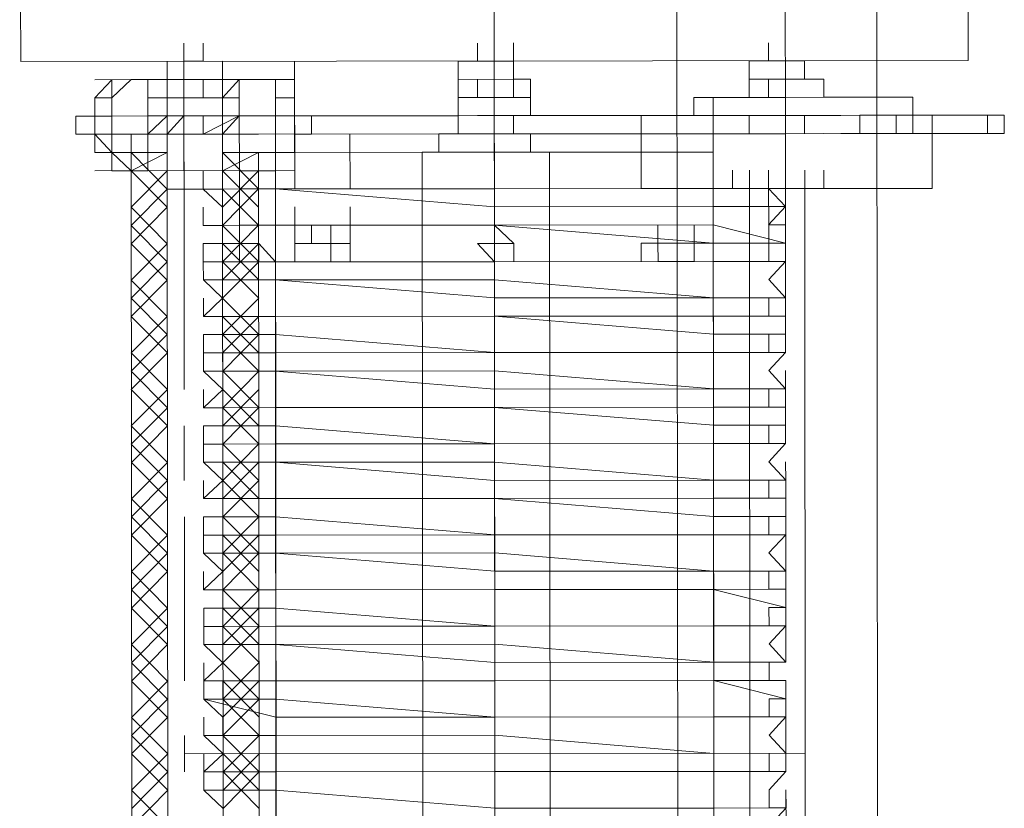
# Model space of a CAD drawing. Header units: inches. Extents: x -5850 to 5646, y 8947 to 13007.
# Tile 207 of 256: x -4283 to -4261, y 11317 to 11335. Entities that reach past the tile are written whole.
import ezdxf

# ---------------------------------------------------------------- set-up
doc = ezdxf.new("R2010")
doc.units = ezdxf.units.IN
doc.header["$MEASUREMENT"] = 0
doc.layers.add('at_Entity', color=7, linetype='Continuous')
doc.layers.add('at_Rect', color=7, linetype='Continuous')

msp = doc.modelspace()

# ---------------------------------------------------------------- linework, layer by layer
at = {"layer": 'at_Entity', "color": 7, "lineweight": 20}
for p, q in [((-4267.485, 10560.932), (-4268.233, 11398.125)), ((-4263.604, 11398.129), (-4262.802, 10500.109)), ((-4272.804, 11333.92), (-4272.804, 11334.338)), ((-4272.413, 11333.92), (-4272.414, 11334.338)), ((-4271.967, 11333.92), (-4271.968, 11334.339)), ((-4271.967, 11333.92), (-4271.968, 11334.339)), ((-4271.967, 11333.92), (-4271.968, 11334.339)), ((-4266.056, 11333.926), (-4266.057, 11334.344)), ((-4279.607, 11333.914), (-4279.997, 11333.913)), ((-4279.997, 11333.913), (-4278.715, 11333.914)), ((-4279.996, 11333.066), (-4279.997, 11333.913)), ((-4279.161, 11333.914), (-4279.607, 11333.914)), ((-4278.715, 11333.914), (-4278.714, 11333.491)), ((-4273.25, 11333.919), (-4271.967, 11333.92)), ((-4273.249, 11333.072), (-4273.25, 11333.919)), ((-4272.413, 11333.92), (-4272.804, 11333.92)), ((-4271.967, 11333.92), (-4272.413, 11333.92)), ((-4271.967, 11333.92), (-4272.413, 11333.92)), ((-4271.967, 11333.497), (-4271.967, 11333.92)), ((-4271.967, 11333.92), (-4271.967, 11333.497)), ((-4266.502, 11333.925), (-4266.056, 11333.926)), ((-4266.502, 11333.501), (-4266.502, 11333.925)), ((-4265.22, 11333.926), (-4266.056, 11333.926)), ((-4266.056, 11333.926), (-4265.22, 11333.926)), ((-4265.22, 11333.926), (-4265.219, 11333.503)), ((-4281.279, 11333.488), (-4281.669, 11333.064)), ((-4280.833, 11333.489), (-4281.279, 11333.488)), ((-4281.279, 11333.064), (-4280.833, 11333.489)), ((-4280.833, 11333.489), (-4279.997, 11333.489)), ((-4280.833, 11333.489), (-4280.443, 11333.489)), ((-4280.443, 11333.489), (-4280.443, 11333.065)), ((-4279.997, 11333.489), (-4278.714, 11333.491)), ((-4279.997, 11333.489), (-4279.996, 11333.066)), ((-4279.16, 11333.49), (-4279.16, 11333.066)), ((-4278.714, 11333.067), (-4278.714, 11333.491)), ((-4278.714, 11333.491), (-4277.878, 11333.491)), ((-4278.714, 11333.491), (-4278.714, 11333.067)), ((-4278.714, 11333.067), (-4278.714, 11333.491)), ((-4278.324, 11333.067), (-4278.324, 11333.491)), ((-4278.324, 11333.491), (-4277.878, 11333.491)), ((-4277.878, 11333.491), (-4277.041, 11333.492)), ((-4277.878, 11333.491), (-4277.487, 11333.492)), ((-4277.487, 11333.492), (-4277.487, 11333.068)), ((-4277.041, 11333.492), (-4277.041, 11332.65)), ((-4271.967, 11333.497), (-4273.249, 11333.495)), ((-4273.249, 11333.072), (-4273.249, 11333.495)), ((-4272.803, 11333.496), (-4272.803, 11333.072)), ((-4271.967, 11333.497), (-4271.966, 11333.073)), ((-4271.966, 11333.073), (-4271.967, 11333.497)), ((-4271.967, 11333.497), (-4271.576, 11333.497)), ((-4271.576, 11333.497), (-4271.576, 11333.073)), ((-4266.502, 11333.501), (-4266.056, 11333.502)), ((-4266.502, 11333.501), (-4266.502, 11333.078)), ((-4266.055, 11333.078), (-4266.056, 11333.502)), ((-4266.056, 11333.502), (-4265.665, 11333.502)), ((-4265.665, 11333.502), (-4266.056, 11333.502)), ((-4266.056, 11333.502), (-4266.055, 11333.078)), ((-4264.773, 11333.503), (-4265.665, 11333.502)), ((-4265.219, 11333.503), (-4264.773, 11333.503)), ((-4264.773, 11333.503), (-4264.773, 11333.079)), ((-4281.669, 11333.064), (-4281.669, 11332.222)), ((-4281.279, 11332.646), (-4281.279, 11333.064)), ((-4281.279, 11332.646), (-4281.279, 11333.064)), ((-4280.443, 11333.065), (-4279.996, 11333.066)), ((-4280.443, 11333.065), (-4279.996, 11333.066)), ((-4280.443, 11333.065), (-4280.442, 11332.647)), ((-4280.442, 11332.647), (-4280.443, 11333.065)), ((-4279.996, 11333.066), (-4278.714, 11333.067)), ((-4278.714, 11333.067), (-4278.324, 11333.067)), ((-4278.714, 11333.067), (-4278.713, 11332.649)), ((-4277.487, 11333.068), (-4277.041, 11333.068)), ((-4277.484, 11330.112), (-4277.487, 11333.068)), ((-4277.487, 11332.65), (-4277.487, 11333.068)), ((-4277.041, 11333.068), (-4277.04, 11332.226)), ((-4271.576, 11333.073), (-4273.249, 11333.072)), ((-4273.249, 11333.072), (-4273.249, 11332.653)), ((-4271.576, 11333.073), (-4271.576, 11332.655)), ((-4271.576, 11333.073), (-4271.576, 11332.655)), ((-4266.055, 11333.078), (-4267.784, 11333.077)), ((-4267.784, 11333.077), (-4267.784, 11332.658)), ((-4267.784, 11332.658), (-4267.784, 11333.077)), ((-4267.335, 11330.121), (-4267.338, 11333.077)), ((-4264.773, 11333.079), (-4266.055, 11333.078)), ((-4265.665, 11333.078), (-4266.055, 11333.078)), ((-4264.773, 11333.079), (-4265.665, 11333.078)), ((-4265.665, 11332.66), (-4265.665, 11333.078)), ((-4262.71, 11333.081), (-4264.773, 11333.079)), ((-4262.709, 11332.663), (-4262.71, 11333.081)), ((-4262.709, 11332.663), (-4262.71, 11333.081)), ((-4281.669, 11332.646), (-4282.115, 11332.645)), ((-4282.115, 11332.645), (-4282.115, 11332.222)), ((-4281.669, 11332.222), (-4281.669, 11332.646)), ((-4281.669, 11332.646), (-4281.279, 11332.646)), ((-4281.279, 11332.646), (-4281.669, 11332.646)), ((-4281.669, 11332.646), (-4281.669, 11332.222)), ((-4280.442, 11332.647), (-4281.279, 11332.646)), ((-4281.278, 11331.799), (-4281.279, 11332.646)), ((-4281.279, 11332.646), (-4281.278, 11331.799)), ((-4281.279, 11332.646), (-4281.278, 11332.222)), ((-4280.442, 11332.647), (-4278.713, 11332.649)), ((-4279.996, 11332.647), (-4280.442, 11332.647)), ((-4279.996, 11332.224), (-4279.996, 11332.647)), ((-4279.996, 11332.647), (-4279.996, 11332.224)), ((-4279.996, 11332.224), (-4279.996, 11332.647)), ((-4278.713, 11332.649), (-4279.16, 11332.648)), ((-4279.16, 11332.648), (-4279.159, 11332.224)), ((-4279.16, 11332.648), (-4279.159, 11332.224)), ((-4279.159, 11332.224), (-4279.16, 11332.648)), ((-4278.713, 11332.225), (-4278.713, 11332.649)), ((-4278.713, 11332.225), (-4278.713, 11332.649)), ((-4278.323, 11332.649), (-4278.713, 11332.649)), ((-4277.877, 11332.649), (-4278.323, 11332.649)), ((-4273.249, 11332.653), (-4277.877, 11332.649)), ((-4277.041, 11332.65), (-4277.487, 11332.65)), ((-4277.487, 11332.65), (-4277.486, 11331.802)), ((-4277.04, 11332.226), (-4277.041, 11332.65)), ((-4277.041, 11332.65), (-4276.65, 11332.65)), ((-4277.041, 11332.65), (-4277.04, 11332.226)), ((-4276.65, 11332.65), (-4276.65, 11332.227)), ((-4271.966, 11332.655), (-4273.249, 11332.653)), ((-4272.802, 11332.654), (-4273.249, 11332.653)), ((-4273.248, 11332.23), (-4273.249, 11332.653)), ((-4273.248, 11332.23), (-4273.249, 11332.653)), ((-4272.802, 11332.654), (-4271.966, 11332.655)), ((-4271.966, 11332.231), (-4271.966, 11332.655)), ((-4271.966, 11332.231), (-4271.966, 11332.655)), ((-4271.576, 11332.655), (-4271.966, 11332.655)), ((-4267.784, 11332.658), (-4271.576, 11332.655)), ((-4269.01, 11332.233), (-4269.011, 11332.657)), ((-4269.01, 11332.233), (-4269.011, 11332.657)), ((-4266.501, 11332.659), (-4267.784, 11332.658)), ((-4266.501, 11332.659), (-4265.665, 11332.66)), ((-4266.501, 11332.236), (-4266.501, 11332.659)), ((-4263.936, 11332.662), (-4265.665, 11332.66)), ((-4265.665, 11332.66), (-4264.382, 11332.661)), ((-4265.218, 11332.237), (-4265.219, 11332.661)), ((-4263.936, 11332.662), (-4264.382, 11332.661)), ((-4263.546, 11332.662), (-4263.936, 11332.662)), ((-4263.936, 11332.238), (-4263.936, 11332.662)), ((-4263.546, 11332.662), (-4263.1, 11332.662)), ((-4262.709, 11332.663), (-4263.1, 11332.662)), ((-4263.1, 11332.662), (-4263.099, 11332.239)), ((-4261.427, 11332.664), (-4262.709, 11332.663)), ((-4262.263, 11332.239), (-4262.263, 11332.663)), ((-4260.59, 11332.665), (-4261.427, 11332.664)), ((-4260.98, 11332.241), (-4260.98, 11332.664)), ((-4260.59, 11332.241), (-4260.59, 11332.665)), ((-4281.669, 11332.222), (-4282.115, 11332.222)), ((-4281.278, 11332.222), (-4281.669, 11332.222)), ((-4281.669, 11332.222), (-4281.668, 11331.798)), ((-4281.278, 11332.222), (-4281.669, 11332.222)), ((-4280.442, 11332.223), (-4281.278, 11332.222)), ((-4281.278, 11331.799), (-4281.278, 11332.222)), ((-4281.278, 11331.799), (-4281.278, 11332.222)), ((-4280.832, 11331.799), (-4280.832, 11332.223)), ((-4279.996, 11332.224), (-4280.442, 11332.223)), ((-4279.996, 11332.224), (-4280.442, 11332.223)), ((-4280.442, 11332.223), (-4279.996, 11332.224)), ((-4280.441, 11331.799), (-4280.442, 11332.223)), ((-4280.441, 11331.799), (-4280.442, 11332.223)), ((-4280.441, 11331.799), (-4280.442, 11332.223)), ((-4279.996, 11332.224), (-4279.159, 11332.224)), ((-4279.996, 11332.224), (-4279.995, 11330.952)), ((-4279.996, 11332.224), (-4279.995, 11331.8)), ((-4279.159, 11332.224), (-4278.713, 11332.225)), ((-4278.323, 11332.225), (-4278.713, 11332.225)), ((-4278.713, 11331.801), (-4278.713, 11332.225)), ((-4278.323, 11332.225), (-4278.713, 11332.225)), ((-4278.713, 11332.225), (-4278.712, 11330.953)), ((-4278.713, 11331.801), (-4278.713, 11332.225)), ((-4278.713, 11331.801), (-4278.713, 11332.225)), ((-4278.322, 11331.801), (-4278.323, 11332.225)), ((-4277.877, 11332.225), (-4278.323, 11332.225)), ((-4272.802, 11332.23), (-4277.877, 11332.225)), ((-4277.486, 11331.802), (-4277.486, 11332.226)), ((-4276.65, 11332.227), (-4277.04, 11332.226)), ((-4277.04, 11332.226), (-4277.04, 11331.802)), ((-4277.04, 11332.226), (-4277.04, 11331.802)), ((-4277.04, 11331.802), (-4277.04, 11332.226)), ((-4275.758, 11332.227), (-4273.248, 11332.23)), ((-4273.694, 11332.229), (-4275.758, 11332.227)), ((-4275.758, 11332.227), (-4275.756, 11330.956)), ((-4273.694, 11332.229), (-4271.575, 11332.231)), ((-4273.694, 11332.229), (-4273.694, 11331.805)), ((-4271.966, 11332.231), (-4272.802, 11332.23)), ((-4267.783, 11332.234), (-4271.966, 11332.231)), ((-4269.01, 11332.233), (-4271.966, 11332.231)), ((-4271.575, 11332.231), (-4271.966, 11332.231)), ((-4271.575, 11332.231), (-4269.01, 11332.233)), ((-4271.575, 11331.807), (-4271.575, 11332.231)), ((-4262.263, 11332.239), (-4269.01, 11332.233)), ((-4269.01, 11332.233), (-4267.337, 11332.235)), ((-4269.009, 11330.962), (-4269.01, 11332.233)), ((-4266.501, 11332.236), (-4267.783, 11332.234)), ((-4262.709, 11332.239), (-4267.337, 11332.235)), ((-4266.891, 11332.235), (-4264.772, 11332.237)), ((-4266.891, 11332.235), (-4264.772, 11332.237)), ((-4266.501, 11332.236), (-4265.664, 11332.236)), ((-4264.382, 11332.238), (-4265.664, 11332.236)), ((-4265.664, 11332.236), (-4263.936, 11332.238)), ((-4263.936, 11332.238), (-4264.382, 11332.238)), ((-4263.545, 11332.238), (-4263.936, 11332.238)), ((-4263.099, 11332.239), (-4263.545, 11332.238)), ((-4262.709, 11332.239), (-4263.099, 11332.239)), ((-4261.426, 11332.24), (-4262.709, 11332.239)), ((-4262.709, 11332.239), (-4262.263, 11332.239)), ((-4262.262, 11330.968), (-4262.263, 11332.239)), ((-4260.59, 11332.241), (-4261.426, 11332.24)), ((-4281.668, 11331.798), (-4281.278, 11331.799)), ((-4280.832, 11331.799), (-4281.278, 11331.799)), ((-4281.278, 11331.375), (-4281.278, 11331.799)), ((-4279.995, 11331.8), (-4280.832, 11331.799)), ((-4280.807, 11303.923), (-4280.832, 11331.799)), ((-4279.995, 11330.952), (-4279.995, 11331.8)), ((-4279.995, 11330.952), (-4279.995, 11331.8)), ((-4278.713, 11331.801), (-4278.712, 11330.953)), ((-4278.713, 11331.801), (-4278.322, 11331.801)), ((-4278.713, 11331.801), (-4278.712, 11330.953)), ((-4278.322, 11331.801), (-4277.876, 11331.802)), ((-4277.486, 11331.802), (-4277.876, 11331.802)), ((-4277.851, 11303.925), (-4277.876, 11331.802)), ((-4277.486, 11331.802), (-4272.411, 11331.807)), ((-4277.04, 11331.802), (-4277.486, 11331.802)), ((-4277.486, 11331.802), (-4277.486, 11331.378)), ((-4277.461, 11303.926), (-4277.486, 11331.802)), ((-4277.485, 11330.954), (-4277.486, 11331.802)), ((-4274.059, 11303.929), (-4274.084, 11331.805)), ((-4274.084, 11331.805), (-4273.694, 11331.805)), ((-4273.694, 11331.805), (-4273.248, 11331.806)), ((-4273.248, 11331.806), (-4271.575, 11331.807)), ((-4272.411, 11331.807), (-4271.965, 11331.807)), ((-4267.337, 11331.811), (-4271.965, 11331.807)), ((-4271.575, 11331.807), (-4271.129, 11331.808)), ((-4271.129, 11331.808), (-4271.104, 11303.931)), ((-4267.337, 11331.811), (-4267.336, 11330.963)), ((-4267.312, 11303.935), (-4267.337, 11331.811)), ((-4278.712, 11330.953), (-4278.712, 11331.377)), ((-4278.712, 11330.953), (-4278.712, 11331.377)), ((-4278.712, 11330.953), (-4278.712, 11331.377)), ((-4278.712, 11330.953), (-4278.712, 11331.377)), ((-4278.712, 11330.953), (-4278.712, 11331.377)), ((-4278.712, 11330.953), (-4278.712, 11331.377)), ((-4278.322, 11330.954), (-4278.322, 11331.377)), ((-4278.322, 11330.954), (-4278.322, 11331.377)), ((-4278.322, 11330.954), (-4278.322, 11331.377)), ((-4277.486, 11331.378), (-4277.876, 11331.378)), ((-4277.876, 11330.954), (-4277.876, 11331.378)), ((-4277.876, 11330.954), (-4277.876, 11331.378)), ((-4277.876, 11330.954), (-4277.876, 11331.378)), ((-4277.485, 11330.954), (-4277.486, 11331.378)), ((-4269.009, 11330.962), (-4269.009, 11331.386)), ((-4269.009, 11330.962), (-4269.009, 11331.386)), ((-4267.336, 11330.963), (-4267.336, 11331.387)), ((-4266.89, 11330.964), (-4266.89, 11331.388)), ((-4266.5, 11330.964), (-4266.5, 11331.388)), ((-4266.5, 11330.964), (-4266.5, 11331.388)), ((-4265.217, 11330.965), (-4265.217, 11331.389)), ((-4265.217, 11330.965), (-4265.217, 11331.389)), ((-4264.771, 11330.966), (-4264.771, 11331.39)), ((-4280.831, 11331.375), (-4281.278, 11331.375)), ((-4279.995, 11330.952), (-4279.995, 11331.376)), ((-4279.995, 11330.952), (-4279.995, 11331.376)), ((-4279.995, 11330.952), (-4279.995, 11331.376)), ((-4279.995, 11330.952), (-4279.995, 11331.376)), ((-4279.995, 11330.952), (-4279.995, 11331.376)), ((-4279.995, 11330.952), (-4279.995, 11331.376)), ((-4279.158, 11330.953), (-4279.158, 11331.377)), ((-4279.158, 11330.953), (-4279.158, 11331.377)), ((-4279.995, 11330.952), (-4278.712, 11330.953)), ((-4278.712, 11330.953), (-4279.995, 11330.952)), ((-4279.972, 11305.189), (-4279.995, 11330.952)), ((-4279.972, 11305.189), (-4279.995, 11330.952)), ((-4278.322, 11330.954), (-4279.158, 11330.953)), ((-4278.322, 11330.954), (-4279.158, 11330.953)), ((-4278.322, 11330.954), (-4279.158, 11330.953)), ((-4279.158, 11330.953), (-4278.712, 11330.535)), ((-4278.712, 11330.953), (-4278.689, 11305.19)), ((-4278.712, 11330.953), (-4278.689, 11305.19)), ((-4278.322, 11330.954), (-4278.321, 11330.112)), ((-4278.321, 11330.112), (-4278.322, 11330.954)), ((-4278.322, 11330.954), (-4277.876, 11330.954)), ((-4278.322, 11330.954), (-4277.876, 11330.954)), ((-4278.322, 11330.954), (-4277.876, 11330.954)), ((-4277.876, 11330.954), (-4277.485, 11330.954)), ((-4277.485, 11330.954), (-4277.876, 11330.954)), ((-4277.876, 11330.954), (-4277.875, 11330.112)), ((-4277.876, 11330.954), (-4277.875, 11330.112)), ((-4277.485, 11330.954), (-4277.876, 11330.954)), ((-4272.411, 11330.959), (-4277.485, 11330.954)), ((-4277.485, 11330.954), (-4272.41, 11330.541)), ((-4277.485, 11330.954), (-4272.41, 11330.541)), ((-4275.756, 11330.956), (-4274.084, 11330.957)), ((-4274.084, 11330.957), (-4275.756, 11330.956)), ((-4267.336, 11330.963), (-4272.411, 11330.959)), ((-4269.009, 11330.962), (-4271.128, 11330.96)), ((-4271.128, 11330.96), (-4269.009, 11330.962)), ((-4262.262, 11330.968), (-4269.009, 11330.962)), ((-4269.009, 11330.962), (-4266.89, 11330.964)), ((-4266.054, 11330.965), (-4267.336, 11330.963)), ((-4266.89, 11330.964), (-4265.663, 11330.965)), ((-4266.5, 11330.964), (-4266.89, 11330.964)), ((-4266.5, 11330.964), (-4266.89, 11330.964)), ((-4266.5, 11330.964), (-4264.771, 11330.966)), ((-4266.5, 11330.964), (-4265.217, 11330.965)), ((-4266.475, 11303.935), (-4266.5, 11330.964)), ((-4265.663, 11330.547), (-4266.054, 11330.965)), ((-4265.663, 11330.965), (-4262.708, 11330.968)), ((-4265.663, 11330.547), (-4265.663, 11330.965)), ((-4264.771, 11330.966), (-4265.217, 11330.965)), ((-4265.217, 11330.965), (-4265.194, 11305.202)), ((-4262.708, 11330.968), (-4262.262, 11330.968)), ((-4279.157, 11330.111), (-4279.158, 11330.535)), ((-4278.712, 11330.535), (-4278.711, 11330.111)), ((-4278.321, 11330.112), (-4278.321, 11330.535)), ((-4278.321, 11330.112), (-4278.321, 11330.535)), ((-4278.321, 11330.112), (-4278.321, 11330.535)), ((-4278.321, 11330.112), (-4278.321, 11330.535)), ((-4277.875, 11330.112), (-4277.875, 11330.536)), ((-4277.875, 11330.112), (-4277.875, 11330.536)), ((-4277.875, 11330.112), (-4277.875, 11330.536)), ((-4277.875, 11330.112), (-4277.875, 11330.536)), ((-4277.038, 11330.113), (-4277.039, 11330.537)), ((-4275.756, 11330.114), (-4275.756, 11330.538)), ((-4272.41, 11330.541), (-4267.336, 11330.545)), ((-4267.336, 11330.545), (-4272.41, 11330.541)), ((-4267.336, 11330.545), (-4265.663, 11330.547)), ((-4265.663, 11330.547), (-4267.336, 11330.545)), ((-4266.053, 11330.123), (-4265.663, 11330.547)), ((-4278.321, 11330.112), (-4279.157, 11330.111)), ((-4279.157, 11330.111), (-4278.321, 11330.112)), ((-4278.711, 11330.111), (-4279.157, 11330.111)), ((-4279.157, 11330.111), (-4278.711, 11330.111)), ((-4278.711, 11330.111), (-4278.711, 11329.687)), ((-4277.875, 11330.112), (-4278.321, 11330.112)), ((-4278.32, 11329.264), (-4278.321, 11330.112)), ((-4278.321, 11330.112), (-4277.875, 11330.112)), ((-4277.875, 11330.112), (-4277.484, 11330.112)), ((-4277.484, 11330.112), (-4277.875, 11330.112)), ((-4277.875, 11330.112), (-4277.874, 11329.264)), ((-4277.484, 11330.112), (-4272.41, 11330.117)), ((-4277.484, 11330.112), (-4272.41, 11330.117)), ((-4275.756, 11330.114), (-4277.038, 11330.113)), ((-4277.038, 11330.113), (-4275.756, 11330.114)), ((-4277.038, 11329.689), (-4277.038, 11330.113)), ((-4277.038, 11330.113), (-4276.648, 11330.113)), ((-4277.038, 11329.689), (-4277.038, 11330.113)), ((-4277.038, 11329.689), (-4277.038, 11330.113)), ((-4277.038, 11329.689), (-4277.038, 11330.113)), ((-4276.648, 11330.113), (-4276.648, 11329.689)), ((-4276.202, 11330.114), (-4276.201, 11329.266)), ((-4276.201, 11329.69), (-4276.202, 11330.114)), ((-4276.202, 11330.114), (-4276.201, 11329.69)), ((-4276.201, 11329.69), (-4276.202, 11330.114)), ((-4276.201, 11329.69), (-4276.202, 11330.114)), ((-4275.755, 11329.69), (-4275.756, 11330.114)), ((-4275.756, 11330.114), (-4275.755, 11329.266)), ((-4275.755, 11329.69), (-4275.756, 11330.114)), ((-4275.755, 11329.69), (-4275.756, 11330.114)), ((-4275.755, 11329.69), (-4275.756, 11330.114)), ((-4275.756, 11330.114), (-4275.755, 11329.69)), ((-4275.755, 11329.69), (-4275.756, 11330.114)), ((-4267.335, 11330.121), (-4272.41, 11330.117)), ((-4272.41, 11330.117), (-4267.335, 11329.698)), ((-4272.41, 11330.117), (-4271.963, 11329.693)), ((-4272.409, 11329.693), (-4272.41, 11330.117)), ((-4268.618, 11329.696), (-4268.618, 11330.12)), ((-4268.618, 11329.696), (-4268.618, 11330.12)), ((-4268.618, 11329.696), (-4268.618, 11330.12)), ((-4267.781, 11329.697), (-4267.781, 11330.121)), ((-4267.335, 11330.121), (-4265.662, 11329.699)), ((-4265.662, 11330.123), (-4266.053, 11330.123)), ((-4265.662, 11329.699), (-4265.662, 11330.123)), ((-4265.662, 11329.699), (-4265.662, 11330.123)), ((-4279.157, 11329.687), (-4278.321, 11329.688)), ((-4279.157, 11329.687), (-4279.157, 11329.263)), ((-4278.711, 11329.687), (-4279.157, 11329.687)), ((-4277.874, 11329.688), (-4277.484, 11329.265)), ((-4275.755, 11329.69), (-4277.038, 11329.689)), ((-4276.648, 11329.689), (-4277.038, 11329.689)), ((-4272.409, 11329.269), (-4272.8, 11329.693)), ((-4272.8, 11329.693), (-4272.409, 11329.693)), ((-4271.963, 11329.693), (-4271.963, 11329.27)), ((-4269.008, 11329.696), (-4269.008, 11329.272)), ((-4269.008, 11329.696), (-4269.008, 11329.272)), ((-4267.781, 11329.697), (-4268.618, 11329.696)), ((-4267.781, 11329.697), (-4268.618, 11329.696)), ((-4268.618, 11329.696), (-4268.617, 11329.273)), ((-4268.617, 11329.273), (-4268.618, 11329.696)), ((-4268.618, 11329.696), (-4268.617, 11329.273)), ((-4268.617, 11329.273), (-4268.618, 11329.696)), ((-4267.781, 11329.697), (-4268.171, 11329.697)), ((-4268.171, 11329.697), (-4268.171, 11329.273)), ((-4267.781, 11329.273), (-4267.781, 11329.697)), ((-4267.781, 11329.273), (-4267.781, 11329.697)), ((-4265.662, 11329.699), (-4267.335, 11329.698)), ((-4266.052, 11329.275), (-4266.052, 11329.699)), ((-4266.052, 11329.699), (-4265.662, 11329.699)), ((-4265.662, 11329.275), (-4265.662, 11329.699)), ((-4277.484, 11329.265), (-4279.157, 11329.263)), ((-4279.157, 11329.263), (-4278.71, 11329.264)), ((-4279.156, 11328.845), (-4279.157, 11329.263)), ((-4278.71, 11329.264), (-4278.71, 11328.845)), ((-4277.874, 11329.264), (-4278.32, 11329.264)), ((-4277.484, 11329.265), (-4272.409, 11329.269)), ((-4277.484, 11329.265), (-4272.409, 11329.269)), ((-4275.755, 11329.266), (-4277.038, 11329.265)), ((-4272.409, 11329.269), (-4267.335, 11329.274)), ((-4267.335, 11329.274), (-4272.409, 11329.269)), ((-4271.963, 11329.27), (-4272.409, 11329.269)), ((-4267.781, 11329.273), (-4268.617, 11329.273)), ((-4267.781, 11329.273), (-4268.617, 11329.273)), ((-4268.171, 11329.273), (-4267.781, 11329.273)), ((-4267.335, 11329.274), (-4265.662, 11329.275)), ((-4265.662, 11329.275), (-4267.335, 11329.274)), ((-4265.662, 11329.275), (-4266.052, 11329.275)), ((-4266.052, 11328.857), (-4265.662, 11329.275)), ((-4279.156, 11328.845), (-4277.483, 11328.847)), ((-4277.483, 11328.847), (-4279.156, 11328.845)), ((-4278.71, 11328.845), (-4279.156, 11328.845)), ((-4279.156, 11328.845), (-4278.71, 11328.422)), ((-4272.409, 11328.851), (-4277.483, 11328.847)), ((-4277.483, 11328.847), (-4272.408, 11328.427)), ((-4272.409, 11328.851), (-4267.334, 11328.432)), ((-4265.661, 11328.433), (-4266.052, 11328.857)), ((-4265.661, 11328.433), (-4265.661, 11328.857)), ((-4279.155, 11327.997), (-4279.156, 11328.421)), ((-4278.71, 11328.422), (-4279.155, 11327.997)), ((-4267.334, 11328.432), (-4272.408, 11328.427)), ((-4267.334, 11328.432), (-4265.661, 11328.433)), ((-4265.661, 11328.433), (-4267.334, 11328.432)), ((-4266.051, 11328.009), (-4266.051, 11328.433)), ((-4266.051, 11328.433), (-4265.661, 11328.433)), ((-4279.155, 11327.997), (-4277.483, 11327.999)), ((-4277.483, 11327.999), (-4279.155, 11327.997)), ((-4279.155, 11327.997), (-4278.709, 11327.998)), ((-4278.709, 11327.998), (-4278.709, 11327.58)), ((-4277.483, 11327.999), (-4272.408, 11328.003)), ((-4272.408, 11328.003), (-4277.483, 11327.999)), ((-4276.798, 10560.924), (-4277.483, 11327.999)), ((-4267.333, 11328.008), (-4272.408, 11328.003)), ((-4272.408, 11328.003), (-4267.333, 11327.59)), ((-4267.333, 11328.008), (-4265.661, 11328.009)), ((-4266.594, 10500.105), (-4267.333, 11328.008)), ((-4265.661, 11328.009), (-4266.051, 11328.009)), ((-4265.66, 11327.591), (-4265.661, 11328.009)), ((-4279.155, 11327.579), (-4277.482, 11327.581)), ((-4278.709, 11327.58), (-4279.155, 11327.579)), ((-4279.155, 11327.579), (-4279.155, 11327.155)), ((-4277.482, 11327.581), (-4272.407, 11327.161)), ((-4267.333, 11327.59), (-4265.66, 11327.591)), ((-4266.05, 11327.167), (-4266.051, 11327.591)), ((-4266.051, 11327.591), (-4265.66, 11327.591)), ((-4265.66, 11327.167), (-4265.66, 11327.591)), ((-4279.155, 11327.155), (-4277.482, 11327.157)), ((-4279.155, 11327.155), (-4278.709, 11327.156)), ((-4279.154, 11326.732), (-4279.155, 11327.155)), ((-4278.709, 11327.156), (-4278.708, 11326.732)), ((-4277.482, 11327.157), (-4272.407, 11327.161)), ((-4272.407, 11327.161), (-4267.333, 11327.166)), ((-4267.333, 11327.166), (-4272.407, 11327.161)), ((-4267.333, 11327.166), (-4265.66, 11327.167)), ((-4265.66, 11327.167), (-4267.333, 11327.166)), ((-4265.66, 11327.167), (-4266.05, 11327.167)), ((-4266.05, 11326.743), (-4265.66, 11327.167)), ((-4279.154, 11326.732), (-4277.481, 11326.733)), ((-4277.481, 11326.733), (-4279.154, 11326.732)), ((-4278.708, 11326.732), (-4279.154, 11326.732)), ((-4279.154, 11326.732), (-4278.708, 11326.308)), ((-4272.407, 11326.738), (-4277.481, 11326.733)), ((-4277.481, 11326.733), (-4272.406, 11326.314)), ((-4272.407, 11326.738), (-4267.332, 11326.318)), ((-4265.659, 11326.32), (-4266.05, 11326.743)), ((-4265.659, 11326.32), (-4265.659, 11326.744)), ((-4279.154, 11325.884), (-4279.154, 11326.308)), ((-4278.708, 11326.308), (-4279.154, 11325.884)), ((-4267.332, 11326.318), (-4272.406, 11326.314)), ((-4267.332, 11326.318), (-4265.659, 11326.32)), ((-4265.659, 11326.32), (-4267.332, 11326.318)), ((-4266.049, 11326.319), (-4265.659, 11326.32)), ((-4266.049, 11325.896), (-4266.049, 11326.319)), ((-4279.154, 11325.884), (-4277.481, 11325.885)), ((-4277.481, 11325.885), (-4279.154, 11325.884)), ((-4279.154, 11325.884), (-4278.707, 11325.884)), ((-4278.707, 11325.884), (-4278.707, 11325.466)), ((-4277.481, 11325.885), (-4272.406, 11325.89)), ((-4277.481, 11325.885), (-4272.406, 11325.89)), ((-4267.332, 11325.894), (-4272.406, 11325.89)), ((-4272.406, 11325.89), (-4267.331, 11325.476)), ((-4267.332, 11325.894), (-4265.659, 11325.896)), ((-4265.659, 11325.896), (-4266.049, 11325.896)), ((-4265.658, 11325.478), (-4265.659, 11325.896)), ((-4279.153, 11325.466), (-4277.48, 11325.467)), ((-4279.153, 11325.466), (-4279.153, 11325.042)), ((-4278.707, 11325.466), (-4279.153, 11325.466)), ((-4277.48, 11325.467), (-4272.405, 11325.048)), ((-4267.331, 11325.476), (-4265.658, 11325.478)), ((-4266.049, 11325.477), (-4265.658, 11325.478)), ((-4266.048, 11325.054), (-4266.049, 11325.477)), ((-4265.658, 11325.054), (-4265.658, 11325.478)), ((-4279.153, 11325.042), (-4277.48, 11325.043)), ((-4279.152, 11324.618), (-4279.153, 11325.042)), ((-4279.153, 11325.042), (-4278.707, 11325.042)), ((-4278.707, 11325.042), (-4278.706, 11324.618)), ((-4272.405, 11325.048), (-4277.48, 11325.043)), ((-4272.405, 11325.048), (-4267.331, 11325.052)), ((-4267.331, 11325.052), (-4272.405, 11325.048)), ((-4267.331, 11325.052), (-4265.658, 11325.054)), ((-4265.658, 11325.054), (-4267.331, 11325.052)), ((-4265.658, 11325.054), (-4266.048, 11325.054)), ((-4266.048, 11324.63), (-4265.658, 11325.054)), ((-4279.152, 11324.618), (-4277.48, 11324.62)), ((-4277.48, 11324.62), (-4279.152, 11324.618)), ((-4278.706, 11324.618), (-4279.152, 11324.618)), ((-4279.152, 11324.618), (-4278.706, 11324.195)), ((-4277.48, 11324.62), (-4272.405, 11324.624)), ((-4277.48, 11324.62), (-4272.405, 11324.2)), ((-4272.405, 11324.624), (-4267.33, 11324.205)), ((-4265.657, 11324.206), (-4266.048, 11324.63)), ((-4265.657, 11324.206), (-4265.658, 11324.63)), ((-4278.706, 11324.195), (-4279.152, 11323.776)), ((-4279.152, 11323.776), (-4279.152, 11324.194)), ((-4267.33, 11324.205), (-4272.405, 11324.2)), ((-4267.33, 11324.205), (-4265.657, 11324.206)), ((-4265.657, 11324.206), (-4267.33, 11324.205)), ((-4266.047, 11323.788), (-4266.047, 11324.206)), ((-4266.047, 11324.206), (-4265.657, 11324.206)), ((-4279.152, 11323.776), (-4277.479, 11323.778)), ((-4277.479, 11323.778), (-4279.152, 11323.776)), ((-4279.152, 11323.776), (-4278.706, 11323.776)), ((-4278.706, 11323.776), (-4278.705, 11323.353)), ((-4277.479, 11323.778), (-4272.404, 11323.782)), ((-4277.479, 11323.778), (-4272.404, 11323.782)), ((-4267.33, 11323.787), (-4272.404, 11323.782)), ((-4272.404, 11323.782), (-4267.329, 11323.363)), ((-4267.33, 11323.787), (-4265.657, 11323.788)), ((-4265.657, 11323.788), (-4266.047, 11323.788)), ((-4265.656, 11323.364), (-4265.657, 11323.788)), ((-4279.151, 11323.352), (-4277.478, 11323.354)), ((-4278.705, 11323.353), (-4279.151, 11323.352)), ((-4279.151, 11323.352), (-4279.151, 11322.928)), ((-4277.478, 11323.354), (-4272.403, 11322.934)), ((-4267.329, 11323.363), (-4265.656, 11323.364)), ((-4266.046, 11322.94), (-4266.047, 11323.364)), ((-4266.047, 11323.364), (-4265.656, 11323.364)), ((-4265.656, 11322.94), (-4265.656, 11323.364)), ((-4277.478, 11322.93), (-4272.403, 11322.934)), ((-4272.403, 11322.934), (-4267.329, 11322.939)), ((-4267.329, 11322.939), (-4272.403, 11322.934)), ((-4267.329, 11322.939), (-4265.656, 11322.94)), ((-4265.656, 11322.94), (-4267.329, 11322.939)), ((-4265.656, 11322.94), (-4266.046, 11322.94)), ((-4266.046, 11322.522), (-4265.656, 11322.94)), ((-4279.151, 11322.928), (-4277.478, 11322.93)), ((-4279.151, 11322.928), (-4278.705, 11322.929)), ((-4279.151, 11322.51), (-4279.151, 11322.928)), ((-4278.705, 11322.929), (-4278.704, 11322.511)), ((-4279.151, 11322.51), (-4277.478, 11322.512)), ((-4277.478, 11322.512), (-4279.151, 11322.51)), ((-4278.704, 11322.511), (-4279.151, 11322.51)), ((-4279.151, 11322.51), (-4278.704, 11322.087)), ((-4272.403, 11322.516), (-4277.478, 11322.512)), ((-4277.478, 11322.512), (-4272.403, 11322.092)), ((-4272.403, 11322.516), (-4267.328, 11322.097)), ((-4265.655, 11322.098), (-4266.046, 11322.522)), ((-4265.655, 11322.098), (-4265.656, 11322.522)), ((-4278.704, 11322.087), (-4279.15, 11321.663)), ((-4279.15, 11321.663), (-4279.15, 11322.086)), ((-4267.328, 11322.097), (-4272.403, 11322.092)), ((-4267.328, 11322.097), (-4265.655, 11322.098)), ((-4265.655, 11322.098), (-4267.328, 11322.097)), ((-4266.045, 11321.674), (-4266.046, 11322.098)), ((-4266.046, 11322.098), (-4265.655, 11322.098)), ((-4279.15, 11321.663), (-4277.477, 11321.664)), ((-4277.477, 11321.664), (-4279.15, 11321.663)), ((-4279.15, 11321.663), (-4278.704, 11321.663)), ((-4278.704, 11321.663), (-4278.703, 11321.239)), ((-4277.477, 11321.664), (-4272.402, 11321.669)), ((-4272.402, 11321.669), (-4277.477, 11321.664)), ((-4272.402, 11321.669), (-4267.328, 11321.673)), ((-4267.328, 11321.673), (-4272.402, 11321.669)), ((-4265.655, 11321.675), (-4267.328, 11321.673)), ((-4267.328, 11321.673), (-4265.654, 11321.251)), ((-4265.655, 11321.675), (-4266.045, 11321.674)), ((-4265.654, 11321.251), (-4265.655, 11321.675)), ((-4279.149, 11321.239), (-4277.476, 11321.24)), ((-4279.149, 11321.239), (-4279.149, 11320.815)), ((-4278.703, 11321.239), (-4279.149, 11321.239)), ((-4277.476, 11321.24), (-4272.402, 11320.821)), ((-4266.045, 11321.25), (-4265.654, 11321.251)), ((-4266.044, 11320.827), (-4266.045, 11321.25)), ((-4265.654, 11320.827), (-4265.654, 11321.251)), ((-4279.149, 11320.815), (-4277.476, 11320.816)), ((-4279.149, 11320.397), (-4279.149, 11320.815)), ((-4279.149, 11320.815), (-4278.703, 11320.815)), ((-4278.703, 11320.815), (-4278.703, 11320.397)), ((-4277.476, 11320.816), (-4272.402, 11320.821)), ((-4272.402, 11320.821), (-4267.327, 11320.826)), ((-4267.327, 11320.826), (-4272.402, 11320.821)), ((-4267.327, 11320.826), (-4265.654, 11320.827)), ((-4265.654, 11320.827), (-4267.327, 11320.826)), ((-4265.654, 11320.827), (-4266.044, 11320.827)), ((-4266.044, 11320.408), (-4265.654, 11320.827)), ((-4279.149, 11320.397), (-4277.476, 11320.398)), ((-4277.476, 11320.398), (-4279.149, 11320.397)), ((-4278.703, 11320.397), (-4279.149, 11320.397)), ((-4279.149, 11320.397), (-4278.702, 11319.973)), ((-4272.401, 11320.403), (-4277.476, 11320.398)), ((-4277.476, 11320.398), (-4272.401, 11319.979)), ((-4272.401, 11320.403), (-4267.326, 11319.983)), ((-4265.653, 11319.985), (-4266.044, 11320.408)), ((-4265.653, 11319.985), (-4265.654, 11320.409)), ((-4279.148, 11319.549), (-4279.148, 11319.973)), ((-4278.702, 11319.973), (-4279.148, 11319.549)), ((-4267.326, 11319.983), (-4272.401, 11319.979)), ((-4267.326, 11319.983), (-4265.653, 11319.985)), ((-4265.653, 11319.985), (-4267.326, 11319.983)), ((-4266.043, 11319.561), (-4266.044, 11319.985)), ((-4266.044, 11319.985), (-4265.653, 11319.985)), ((-4279.148, 11319.549), (-4277.475, 11319.551)), ((-4277.475, 11319.551), (-4279.148, 11319.549)), ((-4279.148, 11319.549), (-4278.702, 11319.55)), ((-4279.148, 11319.125), (-4279.148, 11319.549)), ((-4278.702, 11319.55), (-4278.701, 11319.126)), ((-4277.475, 11319.551), (-4272.4, 11319.555)), ((-4272.4, 11319.555), (-4277.475, 11319.551)), ((-4272.4, 11319.555), (-4267.326, 11319.56)), ((-4267.326, 11319.56), (-4272.4, 11319.555)), ((-4265.653, 11319.561), (-4267.326, 11319.56)), ((-4267.326, 11319.56), (-4265.653, 11319.137)), ((-4265.653, 11319.561), (-4266.043, 11319.561)), ((-4265.653, 11319.137), (-4265.653, 11319.561)), ((-4277.475, 11319.127), (-4279.148, 11319.125)), ((-4278.701, 11319.126), (-4279.148, 11319.125)), ((-4279.148, 11319.125), (-4277.474, 11318.709)), ((-4279.148, 11319.125), (-4278.701, 11318.707)), ((-4277.475, 11319.127), (-4272.4, 11318.713)), ((-4266.043, 11318.719), (-4266.043, 11319.137)), ((-4266.043, 11319.137), (-4265.653, 11319.137)), ((-4265.652, 11318.719), (-4265.653, 11319.137)), ((-4279.147, 11318.283), (-4279.147, 11318.707)), ((-4278.701, 11318.707), (-4278.701, 11318.284)), ((-4272.4, 11318.713), (-4277.474, 11318.709)), ((-4272.4, 11318.713), (-4267.325, 11318.718)), ((-4267.325, 11318.718), (-4272.4, 11318.713)), ((-4267.325, 11318.718), (-4265.652, 11318.719)), ((-4265.652, 11318.719), (-4267.325, 11318.718)), ((-4265.652, 11318.719), (-4266.043, 11318.719)), ((-4266.042, 11318.295), (-4265.652, 11318.719)), ((-4279.147, 11318.283), (-4277.474, 11318.285)), ((-4277.474, 11318.285), (-4279.147, 11318.283)), ((-4278.701, 11318.284), (-4279.147, 11318.283)), ((-4279.147, 11318.283), (-4278.7, 11317.86)), ((-4277.474, 11318.285), (-4272.399, 11318.289)), ((-4272.399, 11318.289), (-4277.474, 11318.285)), ((-4272.399, 11318.289), (-4267.324, 11317.87)), ((-4267.324, 11317.87), (-4272.399, 11318.289)), ((-4265.651, 11317.872), (-4266.042, 11318.295)), ((-4265.651, 11317.872), (-4265.652, 11318.295)), ((-4278.7, 11317.86), (-4279.146, 11317.441)), ((-4279.146, 11317.441), (-4279.146, 11317.859)), ((-4267.324, 11317.87), (-4265.651, 11317.872)), ((-4265.651, 11317.872), (-4267.324, 11317.87)), ((-4266.042, 11317.871), (-4265.651, 11317.872)), ((-4266.041, 11317.453), (-4266.042, 11317.871)), ((-4265.651, 11317.453), (-4265.651, 11317.872)), ((-4279.146, 11317.441), (-4277.473, 11317.443)), ((-4277.473, 11317.443), (-4279.146, 11317.441)), ((-4279.146, 11317.441), (-4278.7, 11317.442)), ((-4279.146, 11317.017), (-4279.146, 11317.441)), ((-4278.7, 11317.442), (-4278.7, 11317.018)), ((-4277.473, 11317.443), (-4272.399, 11317.447)), ((-4277.473, 11317.443), (-4272.399, 11317.447)), ((-4272.399, 11317.447), (-4267.324, 11317.452)), ((-4267.324, 11317.452), (-4272.399, 11317.447)), ((-4267.324, 11317.452), (-4265.651, 11317.453)), ((-4265.651, 11317.453), (-4267.324, 11317.452)), ((-4265.651, 11317.453), (-4266.041, 11317.453)), ((-4266.041, 11317.029), (-4265.651, 11317.453)), ((-4277.473, 11317.019), (-4279.146, 11317.017)), ((-4279.146, 11317.017), (-4277.473, 11317.019)), ((-4278.7, 11317.018), (-4279.146, 11317.017)), ((-4279.146, 11317.017), (-4278.699, 11316.594)), ((-4272.398, 11316.6), (-4277.473, 11317.019)), ((-4277.473, 11317.019), (-4272.398, 11316.6)), ((-4266.041, 11316.605), (-4266.041, 11317.029)), ((-4265.65, 11316.606), (-4265.651, 11317.029)), ((-4272.398, 11316.6), (-4267.323, 11316.604)), ((-4272.398, 11316.6), (-4267.323, 11316.604)), ((-4267.323, 11316.604), (-4265.65, 11316.606)), ((-4265.65, 11316.606), (-4267.323, 11316.604)), ((-4265.65, 11316.606), (-4266.041, 11316.605)), ((-4266.04, 11316.182), (-4265.65, 11316.606))]:
    msp.add_line(p, q, dxfattribs=at)
at = {"layer": 'at_Entity', "color": 3, "lineweight": 20}
for p, q in [((-4272.417, 11338.141), (-4272.414, 11334.338)), ((-4265.667, 11335.616), (-4265.665, 11332.66)), ((-4272.414, 11334.338), (-4272.414, 11334.762)), ((-4279.607, 11333.914), (-4279.607, 11334.332)), ((-4279.161, 11333.914), (-4279.161, 11334.332)), ((-4272.804, 11333.92), (-4272.804, 11334.338)), ((-4272.414, 11334.338), (-4272.412, 11332.654)), ((-4272.413, 11333.92), (-4272.414, 11334.338)), ((-4271.967, 11333.92), (-4271.968, 11334.339)), ((-4279.605, 11331.376), (-4279.607, 11333.914)), ((-4277.039, 11330.955), (-4277.042, 11333.916)), ((-4277.041, 11333.492), (-4281.67, 11333.488)), ((-4280.833, 11333.489), (-4281.279, 11333.488)), ((-4281.279, 11333.488), (-4281.279, 11333.064)), ((-4279.997, 11333.489), (-4280.833, 11333.489)), ((-4279.996, 11332.647), (-4279.997, 11333.489)), ((-4278.714, 11333.067), (-4278.324, 11333.491)), ((-4278.324, 11333.491), (-4277.878, 11333.491)), ((-4277.878, 11333.491), (-4277.041, 11333.492)), ((-4277.041, 11333.492), (-4277.04, 11331.802)), ((-4265.665, 11332.66), (-4265.665, 11333.502)), ((-4281.279, 11333.064), (-4281.669, 11333.064)), ((-4281.669, 11333.064), (-4281.669, 11332.222)), ((-4281.279, 11333.064), (-4281.278, 11331.799)), ((-4280.442, 11332.647), (-4280.443, 11333.065)), ((-4280.442, 11332.647), (-4280.443, 11333.065)), ((-4280.442, 11332.647), (-4280.443, 11333.065)), ((-4278.713, 11331.801), (-4278.714, 11333.067)), ((-4278.323, 11332.649), (-4278.324, 11333.067)), ((-4278.323, 11332.649), (-4278.324, 11333.067)), ((-4278.323, 11332.649), (-4278.324, 11333.067)), ((-4272.413, 11333.072), (-4272.412, 11332.23)), ((-4272.412, 11332.654), (-4272.413, 11333.072)), ((-4280.442, 11332.223), (-4280.442, 11332.647)), ((-4280.442, 11332.223), (-4280.442, 11332.647)), ((-4279.996, 11332.647), (-4280.442, 11332.223)), ((-4280.442, 11332.647), (-4280.442, 11332.223)), ((-4279.996, 11332.224), (-4279.606, 11332.648)), ((-4279.606, 11332.648), (-4279.996, 11332.647)), ((-4279.996, 11332.224), (-4279.996, 11332.647)), ((-4279.604, 11330.534), (-4279.606, 11332.648)), ((-4279.16, 11332.648), (-4278.713, 11332.649)), ((-4278.323, 11332.649), (-4279.159, 11332.224)), ((-4278.713, 11332.225), (-4278.323, 11332.649)), ((-4278.323, 11332.225), (-4278.323, 11332.649)), ((-4278.323, 11332.225), (-4278.323, 11332.649)), ((-4278.323, 11332.225), (-4278.323, 11332.649)), ((-4278.323, 11332.225), (-4278.323, 11332.649)), ((-4272.412, 11332.654), (-4272.41, 11330.541)), ((-4272.411, 11331.383), (-4272.412, 11332.654)), ((-4265.663, 11330.965), (-4265.665, 11332.66)), ((-4265.665, 11332.66), (-4265.66, 11327.167)), ((-4262.709, 11332.239), (-4262.709, 11332.663)), ((-4281.669, 11332.222), (-4281.278, 11331.799)), ((-4280.832, 11331.799), (-4280.832, 11332.223)), ((-4280.442, 11332.223), (-4280.441, 11331.799)), ((-4280.442, 11332.223), (-4280.441, 11331.799)), ((-4279.995, 11331.8), (-4279.996, 11332.224)), ((-4279.996, 11332.224), (-4279.995, 11331.8)), ((-4279.995, 11331.8), (-4279.996, 11332.224)), ((-4278.713, 11332.225), (-4278.713, 11331.801)), ((-4278.713, 11331.801), (-4278.713, 11332.225)), ((-4278.713, 11331.801), (-4278.713, 11332.225)), ((-4281.278, 11331.799), (-4280.831, 11331.375)), ((-4280.832, 11331.799), (-4279.995, 11330.952)), ((-4280.831, 11331.375), (-4279.995, 11331.8)), ((-4280.441, 11331.799), (-4279.995, 11331.8)), ((-4280.441, 11331.799), (-4279.995, 11331.8)), ((-4280.441, 11331.376), (-4280.441, 11331.799)), ((-4279.995, 11331.8), (-4279.995, 11330.952)), ((-4278.322, 11331.801), (-4278.713, 11331.801)), ((-4278.712, 11331.377), (-4278.713, 11331.801)), ((-4278.713, 11331.801), (-4277.876, 11330.954)), ((-4278.713, 11331.801), (-4278.322, 11331.801)), ((-4278.712, 11331.377), (-4277.876, 11331.802)), ((-4278.322, 11331.801), (-4277.876, 11331.802)), ((-4278.322, 11331.377), (-4278.322, 11331.801)), ((-4277.04, 11331.802), (-4277.486, 11331.802)), ((-4277.486, 11331.802), (-4277.486, 11331.378)), ((-4277.039, 11331.379), (-4281.668, 11331.374)), ((-4278.712, 11330.535), (-4277.876, 11331.378)), ((-4278.712, 11330.953), (-4278.712, 11331.377)), ((-4278.712, 11331.377), (-4277.875, 11330.536)), ((-4277.486, 11331.378), (-4278.322, 11331.377)), ((-4278.322, 11330.954), (-4278.322, 11331.377)), ((-4278.322, 11330.954), (-4278.322, 11331.377)), ((-4278.322, 11330.954), (-4278.322, 11331.377)), ((-4272.411, 11331.383), (-4272.411, 11330.959)), ((-4272.411, 11330.959), (-4272.411, 11331.383)), ((-4266.054, 11331.388), (-4266.052, 11329.699)), ((-4265.664, 11331.389), (-4265.663, 11330.965)), ((-4280.831, 11331.375), (-4280.441, 11331.376)), ((-4280.831, 11330.533), (-4279.995, 11331.376)), ((-4280.831, 11331.375), (-4279.994, 11330.534)), ((-4280.83, 11330.109), (-4279.995, 11330.952)), ((-4278.712, 11330.953), (-4277.875, 11330.112)), ((-4278.711, 11330.111), (-4277.876, 11330.954)), ((-4278.322, 11330.954), (-4278.32, 11329.264)), ((-4272.411, 11330.959), (-4272.41, 11330.541)), ((-4272.411, 11330.959), (-4272.407, 11327.161)), ((-4272.41, 11330.541), (-4272.411, 11330.959)), ((-4265.663, 11330.547), (-4265.663, 11330.965)), ((-4280.831, 11330.533), (-4279.993, 11329.686)), ((-4280.83, 11329.686), (-4279.994, 11330.534)), ((-4279.6, 11326.307), (-4279.604, 11330.534)), ((-4277.038, 11330.113), (-4277.039, 11330.537)), ((-4277.038, 11330.113), (-4277.039, 11330.537)), ((-4277.038, 11330.113), (-4277.039, 11330.537)), ((-4272.41, 11330.541), (-4272.41, 11330.117)), ((-4272.41, 11330.117), (-4272.41, 11330.541)), ((-4280.83, 11330.109), (-4279.993, 11329.263)), ((-4278.711, 11330.111), (-4277.874, 11329.264)), ((-4278.71, 11329.264), (-4277.875, 11330.112)), ((-4277.038, 11330.113), (-4277.038, 11329.265)), ((-4277.038, 11329.689), (-4277.038, 11330.113)), ((-4277.038, 11330.113), (-4276.648, 11330.113)), ((-4277.038, 11329.689), (-4277.038, 11330.113)), ((-4277.038, 11329.265), (-4277.038, 11330.113)), ((-4277.038, 11329.689), (-4277.038, 11330.113)), ((-4276.648, 11330.113), (-4276.648, 11329.689)), ((-4275.756, 11330.114), (-4275.755, 11329.266)), ((-4272.409, 11329.693), (-4272.41, 11330.117)), ((-4272.409, 11329.693), (-4272.41, 11330.117)), ((-4268.618, 11330.12), (-4268.618, 11329.696)), ((-4267.781, 11330.121), (-4267.781, 11329.273)), ((-4267.781, 11329.697), (-4267.781, 11330.121)), ((-4280.83, 11329.686), (-4279.993, 11328.844)), ((-4280.829, 11328.844), (-4279.993, 11329.686)), ((-4278.711, 11329.687), (-4277.874, 11329.688)), ((-4278.711, 11329.687), (-4277.874, 11328.846)), ((-4278.71, 11328.845), (-4277.874, 11329.688)), ((-4277.038, 11329.689), (-4275.755, 11329.69)), ((-4272.8, 11329.693), (-4271.963, 11329.693)), ((-4272.409, 11329.269), (-4272.409, 11329.693)), ((-4272.409, 11329.269), (-4272.409, 11329.693)), ((-4269.008, 11329.696), (-4267.335, 11329.698)), ((-4268.617, 11329.273), (-4268.618, 11329.696)), ((-4268.617, 11329.273), (-4268.618, 11329.696)), ((-4268.617, 11329.273), (-4268.618, 11329.696)), ((-4267.781, 11329.697), (-4268.171, 11329.697)), ((-4267.781, 11329.273), (-4267.781, 11329.697)), ((-4267.781, 11329.273), (-4267.781, 11329.697)), ((-4280.829, 11328.42), (-4279.993, 11329.263)), ((-4278.71, 11329.264), (-4277.873, 11328.422)), ((-4278.71, 11328.422), (-4277.874, 11329.264)), ((-4272.409, 11329.269), (-4272.408, 11328.427)), ((-4280.829, 11328.844), (-4279.992, 11327.997)), ((-4280.828, 11327.996), (-4279.993, 11328.844)), ((-4280.829, 11328.42), (-4279.992, 11327.578)), ((-4278.71, 11328.422), (-4277.873, 11327.58)), ((-4278.709, 11327.58), (-4277.873, 11328.422)), ((-4272.408, 11328.427), (-4272.408, 11328.003)), ((-4280.828, 11327.154), (-4279.992, 11327.997)), ((-4280.828, 11327.996), (-4279.991, 11327.155)), ((-4278.709, 11327.156), (-4277.873, 11327.999)), ((-4278.709, 11327.998), (-4277.872, 11327.157)), ((-4272.408, 11328.003), (-4272.407, 11327.161)), ((-4272.408, 11328.003), (-4272.408, 11327.585)), ((-4280.827, 11326.73), (-4279.992, 11327.578)), ((-4278.709, 11327.58), (-4277.872, 11326.733)), ((-4278.708, 11326.732), (-4277.873, 11327.58)), ((-4272.408, 11327.585), (-4272.407, 11327.161)), ((-4280.828, 11327.154), (-4279.99, 11326.307)), ((-4280.827, 11326.306), (-4279.991, 11327.155)), ((-4272.407, 11326.738), (-4272.407, 11327.161)), ((-4280.827, 11326.73), (-4279.99, 11325.883)), ((-4278.708, 11326.732), (-4277.871, 11325.885)), ((-4278.707, 11325.884), (-4277.872, 11326.733)), ((-4272.407, 11326.738), (-4272.406, 11326.314)), ((-4280.827, 11326.306), (-4279.99, 11325.465)), ((-4280.826, 11325.464), (-4279.99, 11326.307)), ((-4278.708, 11326.308), (-4277.871, 11325.467)), ((-4278.707, 11325.466), (-4277.871, 11326.309)), ((-4272.406, 11326.314), (-4272.406, 11325.89)), ((-4272.406, 11325.89), (-4272.406, 11326.314)), ((-4272.406, 11326.314), (-4272.405, 11325.048)), ((-4265.659, 11326.32), (-4265.658, 11325.054)), ((-4280.826, 11325.04), (-4279.99, 11325.883)), ((-4278.707, 11325.042), (-4277.871, 11325.885)), ((-4278.707, 11325.884), (-4277.87, 11325.043)), ((-4272.406, 11325.89), (-4272.405, 11325.048)), ((-4280.826, 11325.464), (-4279.989, 11324.617)), ((-4280.825, 11324.617), (-4279.99, 11325.465)), ((-4279.598, 11324.194), (-4279.599, 11325.465)), ((-4272.405, 11325.048), (-4272.406, 11325.472)), ((-4280.826, 11325.04), (-4279.989, 11324.194)), ((-4278.707, 11325.042), (-4277.869, 11324.195)), ((-4278.706, 11324.195), (-4277.87, 11325.043)), ((-4272.405, 11325.048), (-4272.405, 11324.624)), ((-4280.825, 11323.775), (-4279.989, 11324.617)), ((-4280.825, 11324.617), (-4279.988, 11323.775)), ((-4278.706, 11323.776), (-4277.87, 11324.619)), ((-4278.706, 11324.618), (-4277.869, 11323.777)), ((-4272.405, 11324.624), (-4272.405, 11324.2)), ((-4280.824, 11323.351), (-4279.989, 11324.194)), ((-4278.706, 11324.195), (-4277.869, 11323.353)), ((-4278.705, 11323.353), (-4277.869, 11324.195)), ((-4272.405, 11324.2), (-4272.404, 11323.782)), ((-4272.404, 11323.782), (-4272.405, 11324.2)), ((-4272.405, 11324.2), (-4272.401, 11319.979)), ((-4265.657, 11324.206), (-4265.654, 11320.409)), ((-4280.825, 11323.775), (-4279.987, 11322.928)), ((-4280.824, 11322.927), (-4279.988, 11323.775)), ((-4272.404, 11323.782), (-4272.403, 11322.934)), ((-4280.824, 11323.351), (-4279.987, 11322.509)), ((-4279.594, 11319.549), (-4279.597, 11323.352)), ((-4278.705, 11323.353), (-4277.868, 11322.511)), ((-4278.704, 11322.511), (-4277.869, 11323.353)), ((-4272.403, 11322.934), (-4272.404, 11323.358)), ((-4272.403, 11322.934), (-4272.403, 11322.516)), ((-4272.403, 11322.516), (-4272.403, 11322.934)), ((-4280.824, 11322.927), (-4279.987, 11322.086)), ((-4280.823, 11322.085), (-4279.987, 11322.928)), ((-4278.705, 11322.929), (-4277.868, 11322.088)), ((-4278.704, 11322.087), (-4277.868, 11322.93)), ((-4280.823, 11321.661), (-4279.987, 11322.509)), ((-4278.704, 11322.511), (-4277.867, 11321.664)), ((-4278.704, 11321.663), (-4277.868, 11322.511)), ((-4272.403, 11322.516), (-4272.403, 11322.092)), ((-4280.823, 11322.085), (-4279.986, 11321.238)), ((-4280.822, 11321.237), (-4279.987, 11322.086)), ((-4272.402, 11321.669), (-4272.403, 11322.092)), ((-4272.402, 11321.245), (-4272.403, 11322.092)), ((-4280.823, 11321.661), (-4279.986, 11320.814)), ((-4278.704, 11321.663), (-4277.866, 11320.816)), ((-4278.703, 11320.815), (-4277.867, 11321.664)), ((-4272.402, 11321.669), (-4272.402, 11320.821)), ((-4280.822, 11320.395), (-4279.986, 11321.238)), ((-4280.822, 11321.237), (-4279.985, 11320.396)), ((-4278.703, 11320.397), (-4277.867, 11321.24)), ((-4278.703, 11321.239), (-4277.866, 11320.398)), ((-4272.402, 11320.821), (-4272.402, 11321.245)), ((-4272.402, 11321.245), (-4272.402, 11320.821)), ((-4280.821, 11319.971), (-4279.986, 11320.814)), ((-4278.703, 11320.815), (-4277.866, 11319.974)), ((-4278.702, 11319.973), (-4277.866, 11320.816)), ((-4272.402, 11320.821), (-4272.401, 11319.979)), ((-4280.822, 11320.395), (-4279.984, 11319.548)), ((-4280.821, 11319.548), (-4279.985, 11320.396)), ((-4280.821, 11319.971), (-4279.984, 11319.125)), ((-4278.702, 11319.973), (-4277.865, 11319.126)), ((-4278.701, 11319.126), (-4277.866, 11319.974)), ((-4272.4, 11319.555), (-4272.401, 11319.979)), ((-4272.401, 11319.979), (-4272.4, 11319.555)), ((-4280.821, 11319.548), (-4279.984, 11318.706)), ((-4280.82, 11318.706), (-4279.984, 11319.548)), ((-4278.702, 11319.55), (-4277.865, 11318.708)), ((-4278.701, 11318.707), (-4277.865, 11319.55)), ((-4272.399, 11318.289), (-4272.4, 11319.555)), ((-4280.82, 11318.282), (-4279.984, 11319.125)), ((-4278.701, 11319.126), (-4277.864, 11318.284)), ((-4278.701, 11318.284), (-4277.865, 11319.126)), ((-4272.4, 11318.713), (-4272.4, 11319.131)), ((-4272.4, 11319.131), (-4272.399, 11318.289)), ((-4272.4, 11318.713), (-4272.4, 11319.131)), ((-4265.653, 11319.137), (-4265.652, 11318.295)), ((-4280.82, 11318.706), (-4279.983, 11317.859)), ((-4280.819, 11317.858), (-4279.984, 11318.706)), ((-4280.82, 11318.282), (-4279.982, 11317.44)), ((-4279.592, 11317.441), (-4279.593, 11318.283)), ((-4278.701, 11318.284), (-4277.863, 11317.442)), ((-4278.7, 11317.442), (-4277.864, 11318.284)), ((-4272.399, 11318.289), (-4272.399, 11317.447)), ((-4280.819, 11317.016), (-4279.983, 11317.859)), ((-4280.819, 11317.858), (-4279.982, 11317.017)), ((-4265.205, 11317.872), (-4279.593, 11317.859)), ((-4278.7, 11317.018), (-4277.864, 11317.861)), ((-4278.7, 11317.86), (-4277.863, 11317.019)), ((-4272.399, 11317.447), (-4272.399, 11317.866)), ((-4280.818, 11316.592), (-4279.982, 11317.44)), ((-4278.7, 11317.442), (-4277.863, 11316.595)), ((-4278.699, 11316.594), (-4277.863, 11317.442)), ((-4272.399, 11317.447), (-4272.398, 11316.6)), ((-4280.819, 11317.016), (-4279.981, 11316.169)), ((-4280.818, 11316.168), (-4279.982, 11317.017)), ((-4272.398, 11316.6), (-4272.398, 11317.023)), ((-4272.398, 11317.023), (-4272.395, 11313.22)), ((-4265.651, 11317.029), (-4265.647, 11313.226)), ((-4272.398, 11316.6), (-4272.397, 11316.176))]:
    msp.add_line(p, q, dxfattribs=at)
at = {"layer": 'at_Rect', "color": 7, "lineweight": 20}
for p, q in [((-4283.414, 11358.832), (-4283.391, 11333.91)), ((-4261.428, 11333.93), (-4261.45, 11358.852)), ((-4261.428, 11333.93), (-4283.391, 11333.91))]:
    msp.add_line(p, q, dxfattribs=at)

doc.saveas('drawing.dxf')
